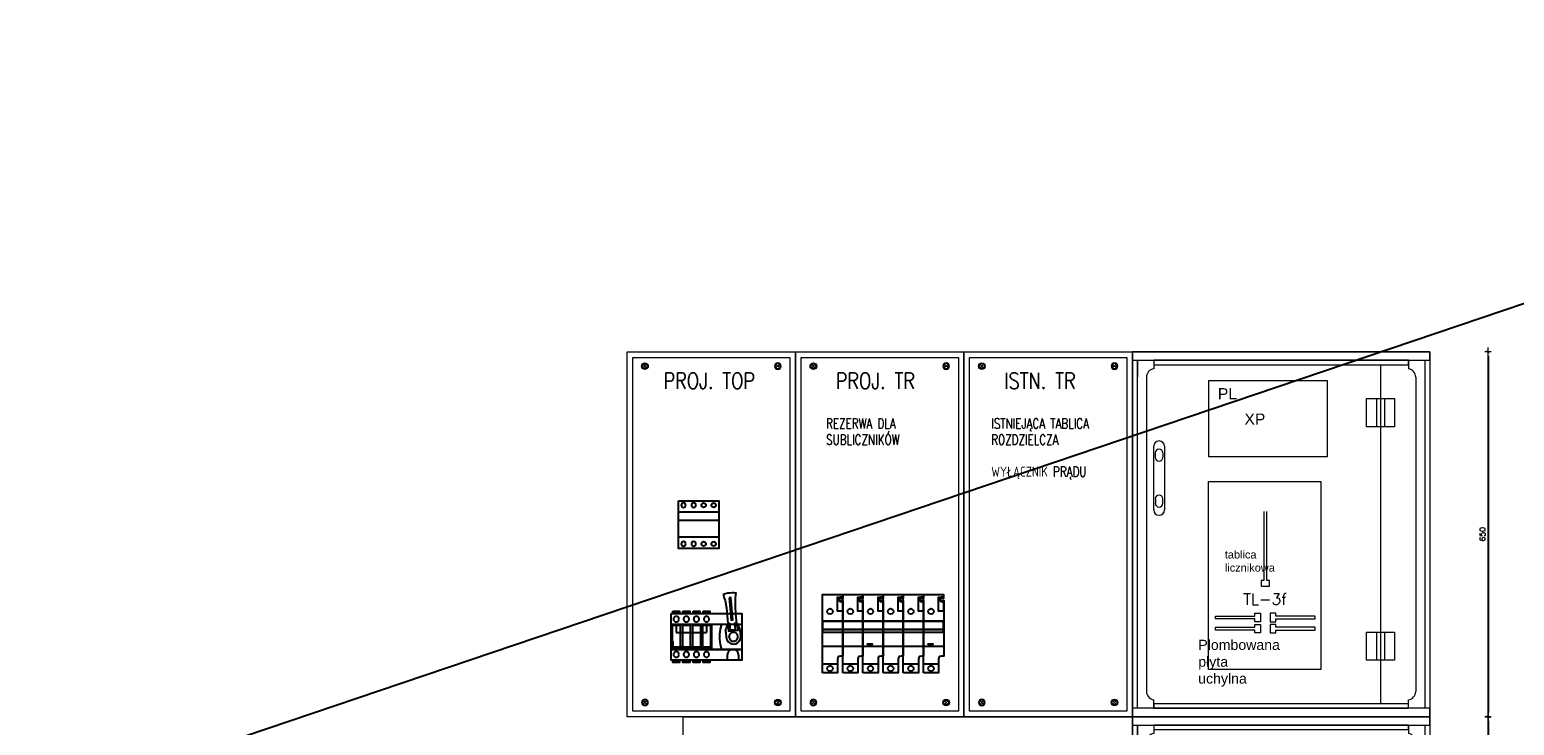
# Model space of a CAD drawing. Header units: millimetres. Extents: x 90978 to 249627, y -61724 to -25992.
# Tile 4 of 21: x 121711 to 124356, y -46177 to -44938. Entities that reach past the tile are written whole.
import ezdxf
from ezdxf.enums import TextEntityAlignment as Align

# ---------------------------------------------------------------- set-up
doc = ezdxf.new("R2010")
doc.units = ezdxf.units.MM
doc.layers.get('0').update_dxf_attribs({"color": 8})
doc.layers.get('Defpoints').update_dxf_attribs({"color": 8})
for name, color, linetype in [('50', 2, 'Continuous'), ('E_0', 4, 'Continuous'), ('E_OPIS', 2, 'Continuous')]:
    doc.layers.add(name, color=color, linetype=linetype)
doc.layers.add('w0', color=8, linetype='Continuous', lineweight=20)
doc.layers.add('Wymiar', color=1, linetype='Continuous', lineweight=20)
doc.styles.add('_NORMAL', font='arial.ttf')
doc.styles.add('ARIAL', font='arial.ttf')
doc.styles.add('ROMANS', font='romans.shx', dxfattribs={"width": 0.7})
doc.styles.add('SIMPLEX', font='simplex.shx', dxfattribs={"width": 0.77})
doc.dimstyles.new('DIM15_T_50', dxfattribs={"dimscale": 50, "dimtxt": 0.16, "dimasz": 0.15, "dimexe": 0.75, "dimexo": 5, "dimgap": 0.1, "dimtad": 1, "dimrnd": 1, "dimzin": 15, "dimdsep": 46, "dimtxsty": 'ARIAL', "dimblk1": 'TICK', "dimblk2": 'TICK', "dimsah": 1, "dimcen": 0, "dimse1": 1, "dimse2": 1, "dimclrd": 1, "dimclre": 1, "dimclrt": 1, "dimadec": 1, "dimazin": 0, "dimtfac": 1, "dimtix": 1, "dimtmove": 2, "dimatfit": 0, "dimldrblk": 'TICK', "dimfxl": 0.75, "dimtolj": 1, "dimtzin": 0, "dimarcsym": 0})

# ---------------------------------------------------------------- blocks, each defined once
blk = doc.blocks.new('sruba1')
at = {"layer": 'w0'}
for p, q in [((873.4, 1774.49), (873.61, 1774.27)), ((873.4, 1774.06), (873.61, 1774.27)), ((873.61, 1774.27), (873.83, 1774.49)), ((873.61, 1774.27), (873.61, 1774.27)), ((873.61, 1774.27), (873.83, 1774.06))]:
    blk.add_line(p, q, dxfattribs=at)
blk.add_lwpolyline([(873.69, 1773.76), (873.2, 1773.95), (873.11, 1774.47), (873.52, 1774.8), (874.01, 1774.62), (874.1, 1774.1)], close=True, dxfattribs=at)
for radius in [0.593, 0.437]:
    blk.add_circle((873.61, 1774.27), radius, dxfattribs=at)
blk = doc.blocks.new('wp_53x84_d')
at = {"layer": 'w0'}
for p, q in [((0.9, 82.5), (0.9, 79.5)), ((3.8, 82.5), (3.8, 81)), ((49.2, 82.5), (49.2, 81)), ((2.5, 79.5), (2.5, 4.5)), ((50.5, 79.5), (50.5, 4.5)), ((3.8, 1.5), (3.8, 3)), ((49.2, 1.5), (49.2, 3))]:
    blk.add_line(p, q, dxfattribs=at)
for points in [[(0, 84), (53, 84), (53, 85.5), (0, 85.5)], [(0, 84), (53, 84), (53, 0), (0, 0)], [(0, 82.5), (53, 82.5), (53, 84), (0, 84)], [(0.9, 82.5), (52.1, 82.5), (52.1, 1.5), (0.9, 1.5)], [(3.8, 81.7), (49.2, 81.7), (49.2, 82.5), (3.8, 82.5)], [(0, 0), (53, 0), (53, 1.5), (0, 1.5)], [(3.8, 1.5), (49.2, 1.5), (49.2, 2.3), (3.8, 2.3)]]:
    blk.add_lwpolyline(points, close=True, dxfattribs=at)
for centre, start, end in [((4.08, 79.45), 100.1219, 178.0493), ((48.92, 79.45), 1.9507, 79.8781), ((4.08, 4.55), 181.9507, 259.8781), ((48.92, 4.55), 280.1219, 358.0493)]:
    blk.add_arc(centre, 1.58, start, end, dxfattribs=at)
blk = doc.blocks.new('tablica3f')
at = {"layer": 'w0', "lineweight": 13, "ltscale": 15}
for p, q in [((814.62, 1778.65), (834.62, 1778.65)), ((814.62, 1745.15), (814.62, 1778.65)), ((834.62, 1778.65), (834.62, 1745.15)), ((834.62, 1745.15), (814.62, 1745.15))]:
    blk.add_line(p, q, dxfattribs=at)
at = {"layer": 'w0', "lineweight": 13}
for p, q in [((824.48, 1773.34), (824.48, 1761.05)), ((824.98, 1761.05), (824.98, 1773.34)), ((823.98, 1761.05), (823.98, 1760.05)), ((824.48, 1761.05), (823.98, 1761.05)), ((823.98, 1760.05), (825.48, 1760.05)), ((825.48, 1761.05), (824.98, 1761.05)), ((825.48, 1760.05), (825.48, 1761.05)), ((815.84, 1754.19), (815.84, 1754.7)), ((815.84, 1754.7), (822.85, 1754.7)), ((822.85, 1754.19), (815.84, 1754.19)), ((822.85, 1755.2), (823.85, 1755.2)), ((822.85, 1754.7), (822.85, 1755.2)), ((822.85, 1753.69), (822.85, 1754.19)), ((823.85, 1753.69), (822.85, 1753.69)), ((823.85, 1755.2), (823.85, 1753.69)), ((826.6, 1755.2), (825.6, 1755.2)), ((825.6, 1755.2), (825.6, 1753.69)), ((825.6, 1753.69), (826.6, 1753.69)), ((826.6, 1754.7), (826.6, 1755.2)), ((833.61, 1754.7), (826.6, 1754.7)), ((826.6, 1753.69), (826.6, 1754.19)), ((826.6, 1754.19), (833.61, 1754.19)), ((833.61, 1754.19), (833.61, 1754.7)), ((815.84, 1752.69), (822.85, 1752.69)), ((815.84, 1752.19), (815.84, 1752.69)), ((822.85, 1752.19), (815.84, 1752.19)), ((822.85, 1752.69), (822.85, 1753.19)), ((822.85, 1753.19), (823.85, 1753.19)), ((822.85, 1751.69), (822.85, 1752.19)), ((823.85, 1751.69), (822.85, 1751.69)), ((823.85, 1753.19), (823.85, 1751.69)), ((825.6, 1753.19), (825.6, 1751.69)), ((826.6, 1753.19), (825.6, 1753.19)), ((825.6, 1751.69), (826.6, 1751.69)), ((826.6, 1752.69), (826.6, 1753.19)), ((833.61, 1752.69), (826.6, 1752.69)), ((826.6, 1752.19), (833.61, 1752.19)), ((826.6, 1751.69), (826.6, 1752.19)), ((833.61, 1752.19), (833.61, 1752.69))]:
    blk.add_line(p, q, dxfattribs=at)
at = {"layer": 'w0', "lineweight": 13, "style": 'SIMPLEX'}
blk.add_text('TL-3f', height=2.002, dxfattribs=at).set_placement((820.79, 1756.72))
blk = doc.blocks.new('zawias')
at = {"layer": 'w0', "lineweight": 13, "ltscale": 4}
for p, q in [((-214.32, 1831.15), (-214.32, 1826.15)), ((-213.62, 1831.15), (-213.62, 1826.15)), ((-212.92, 1831.15), (-212.92, 1826.15))]:
    blk.add_line(p, q, dxfattribs=at)
blk.add_lwpolyline([(-216.12, 1831.15), (-211.12, 1831.15), (-211.12, 1826.15), (-216.12, 1826.15)], close=True, dxfattribs=at)
blk = doc.blocks.new('uchwyt2')
at = {"layer": 'w0', "ltscale": 20}
for points in [[(0, 0), (0, 11.34)], [(1.91, 11.34), (1.91, 0)], [(0.29, 9.36), (0.29, 10.16)], [(1.62, 10.16), (1.62, 9.36)], [(0.29, 1.99), (0.29, 1.19)], [(1.62, 1.19), (1.62, 1.99)]]:
    blk.add_lwpolyline(points, dxfattribs=at)
for centre, radius, start, end in [((0.95, 11.34), 0.955, 0, 180), ((0.95, 10.16), 0.668, 0, 180), ((0.95, 9.36), 0.668, 180, 0), ((0.95, 1.99), 0.668, 0, 180), ((0.95, 0), 0.955, 180, 0), ((0.95, 1.19), 0.668, 180, 0)]:
    blk.add_arc(centre, radius, start, end, dxfattribs=at)
blk = doc.blocks.new('A$C02B22A45')
at = {"layer": '50'}
for points in [[(0, 0.1), (0, 140), (36, 140), (36, 135.2), (32, 135.2), (30.2, 134.2), (29.2, 132.4), (29.2, 130.6), (30.5, 129.4), (32.5, 128.9), (36, 128.9), (36, 30.1), (32.2, 30.1), (29.4, 29.3), (28, 28.5), (27.4, 26.9), (26.9, 24.2), (26.9, 0.1), (0, 0.1)], [(36, 134.9), (36, 132.8), (32.2, 132.8), (30.4, 132.2), (29.3, 130.6), (29.3, 128.5), (30.6, 127.2), (33.1, 126.9), (36, 126.6), (36, 109.8), (26.9, 109.8), (26.9, 134.9), (36, 134.9)], [(36, 0.1), (36, 140), (72, 140), (72, 135.2), (68, 135.2), (66.2, 134.2), (65.2, 132.4), (65.2, 130.6), (66.5, 129.4), (68.4, 128.9), (72, 128.9), (72, 30.1), (68.2, 30.1), (65.4, 29.3), (64, 28.5), (63.4, 26.9), (62.9, 24.2), (62.9, 0.1), (36, 0.1)], [(72, 134.9), (72, 132.8), (68.2, 132.8), (66.4, 132.2), (65.3, 130.6), (65.3, 128.5), (66.6, 127.2), (69, 126.9), (72, 126.6), (72, 109.8), (62.9, 109.8), (62.9, 134.9), (72, 134.9)], [(72, 0.1), (72, 140), (107.9, 140), (107.9, 135.2), (104, 135.2), (102.2, 134.2), (101.2, 132.4), (101.2, 130.6), (102.4, 129.4), (104.4, 128.9), (108, 128.9), (108, 30.1), (104.2, 30.1), (101.3, 29.3), (100, 28.5), (99.4, 26.9), (98.9, 24.2), (98.9, 0.1), (72, 0.1)], [(107.9, 134.9), (107.9, 132.8), (104.2, 132.8), (102.4, 132.2), (101.3, 130.6), (101.3, 128.5), (102.6, 127.2), (105, 126.9), (107.9, 126.6), (107.9, 109.8), (98.9, 109.8), (98.9, 134.9), (107.9, 134.9)], [(0, 77.4), (107.9, 77.4), (107.9, 92.4), (0, 92.4), (0, 77.4)], [(0, 72.6), (107.9, 72.6), (107.9, 77.4), (0, 77.4), (0, 72.6)]]:
    blk.add_lwpolyline(points, close=True, dxfattribs=at)
for points in [[(0, 0.1), (0, 140), (36, 140), (36, 135.2), (32, 135.2), (30.2, 134.2), (29.2, 132.4), (29.2, 130.6), (30.5, 129.4), (32.5, 128.9), (36, 128.9), (36, 30.1), (32.2, 30.1), (29.4, 29.3), (28, 28.5), (27.4, 26.9), (26.9, 24.2), (26.9, 0.1), (0, 0.1)], [(36, 134.9), (36, 132.8), (32.2, 132.8), (30.4, 132.2), (29.3, 130.6), (29.3, 128.5), (30.6, 127.2), (33.1, 126.9), (36, 126.6), (36, 109.8), (26.9, 109.8), (26.9, 134.9), (36, 134.9)], [(36, 0.1), (36, 140), (72, 140), (72, 135.2), (68, 135.2), (66.2, 134.2), (65.2, 132.4), (65.2, 130.6), (66.5, 129.4), (68.4, 128.9), (72, 128.9), (72, 30.1), (68.2, 30.1), (65.4, 29.3), (64, 28.5), (63.4, 26.9), (62.9, 24.2), (62.9, 0.1), (36, 0.1)], [(72, 134.9), (72, 132.8), (68.2, 132.8), (66.4, 132.2), (65.3, 130.6), (65.3, 128.5), (66.6, 127.2), (69, 126.9), (72, 126.6), (72, 109.8), (62.9, 109.8), (62.9, 134.9), (72, 134.9)], [(72, 0.1), (72, 140), (107.9, 140), (107.9, 135.2), (104, 135.2), (102.2, 134.2), (101.2, 132.4), (101.2, 130.6), (102.4, 129.4), (104.4, 128.9), (108, 128.9), (108, 30.1), (104.2, 30.1), (101.3, 29.3), (100, 28.5), (99.4, 26.9), (98.9, 24.2), (98.9, 0.1), (72, 0.1)], [(107.9, 134.9), (107.9, 132.8), (104.2, 132.8), (102.4, 132.2), (101.3, 130.6), (101.3, 128.5), (102.6, 127.2), (105, 126.9), (107.9, 126.6), (107.9, 109.8), (98.9, 109.8), (98.9, 134.9), (107.9, 134.9)], [(18.5, 109.5), (17.9, 107), (16, 105.2), (13.5, 104.5), (11, 105.2), (9.2, 107), (8.5, 109.5), (9.2, 112), (11, 113.8), (13.5, 114.5), (16, 113.8), (17.9, 112), (18.5, 109.5)], [(54.5, 109.5), (53.8, 107), (52, 105.2), (49.5, 104.5), (47, 105.2), (45.2, 107), (44.5, 109.5), (45.2, 112), (47, 113.8), (49.5, 114.5), (52, 113.8), (53.8, 112), (54.5, 109.5)], [(90.5, 109.5), (89.8, 107), (88, 105.1), (85.5, 104.5), (83, 105.1), (81.1, 107), (80.5, 109.5), (81.1, 112), (83, 113.8), (85.5, 114.5), (88, 113.8), (89.8, 112), (90.5, 109.5)], [(0, 92.5), (36, 92.5)], [(0, 77.4), (107.9, 77.4), (107.9, 92.4), (0, 92.4), (0, 77.4)], [(36, 92.5), (72, 92.5)], [(72, 92.5), (108, 92.5)], [(0, 77.5), (36, 77.5)], [(0, 72.6), (107.9, 72.6), (107.9, 77.4), (0, 77.4), (0, 72.6)], [(0, 72.5), (36, 72.5)], [(36, 77.5), (72, 77.5)], [(36, 72.5), (72, 72.5)], [(72, 77.5), (108, 77.5)], [(72, 72.5), (108, 72.5)], [(0, 47.5), (36, 47.5)], [(36, 47.5), (72, 47.5)], [(72, 47.5), (108, 47.5)], [(80.4, 50.4), (80.4, 52.4)], [(82.2, 51.1), (81.9, 50.6), (81.4, 50.4), (80.9, 50.7), (80.7, 51.2), (81, 51.7), (81.6, 51.8), (82, 51.5)], [(80.7, 51.1), (82.2, 51.1)], [(83.8, 51.1), (83.6, 50.6), (83.2, 50.4), (82.7, 50.6), (82.5, 51.1), (82.7, 51.6), (83.2, 51.8), (83.6, 51.6), (83.8, 51.1)], [(82.5, 50), (83, 50.3), (83.6, 50.2), (83.8, 49.6)], [(83.8, 50.3), (83.8, 51.8)], [(84.8, 51.1), (84.4, 51.3), (84.1, 51.8)], [(84.1, 50.4), (84.1, 51.8)], [(85.7, 50.9), (85.5, 50.6), (85.1, 50.4), (84.8, 50.6), (84.6, 50.9), (84.8, 51.3), (85.1, 51.4), (85.5, 51.3), (85.7, 50.9)], [(85.7, 51.8), (85.5, 51.5), (85.1, 51.4)], [(85.7, 50.4), (85.7, 51.4)], [(86.9, 51.8), (86.8, 51.4), (86.4, 51.3), (86.1, 51.5), (85.9, 51.8)], [(85.9, 50.4), (85.9, 51.8)], [(86.9, 50.4), (86.9, 51.3)], [(88.6, 51.1), (88.4, 50.6), (88, 50.4), (87.5, 50.6), (87.3, 51.1), (87.5, 51.6), (88, 51.8), (88.4, 51.6), (88.6, 51.1)], [(88.6, 50.4), (88.6, 52.4)], [(0, 16), (26.9, 16)], [(18.5, 8), (17.9, 5.5), (16, 3.7), (13.5, 3), (11, 3.7), (9.2, 5.5), (8.5, 8), (9.2, 10.5), (11, 12.3), (13.5, 13), (16, 12.3), (17.9, 10.5), (18.5, 8)], [(36, 16), (62.9, 16)], [(54.5, 8), (53.8, 5.5), (52, 3.7), (49.5, 3), (47, 3.7), (45.2, 5.5), (44.5, 8), (45.2, 10.5), (47, 12.3), (49.5, 13), (52, 12.3), (53.8, 10.5), (54.5, 8)], [(72, 16), (98.9, 16)], [(90.5, 8), (89.8, 5.5), (88, 3.6), (85.5, 3), (83, 3.6), (81.1, 5.5), (80.5, 8), (81.1, 10.5), (83, 12.3), (85.5, 13), (88, 12.3), (89.8, 10.5), (90.5, 8)]]:
    blk.add_lwpolyline(points, dxfattribs=at)
blk = doc.blocks.new('A$C56391AA4')
at = {"layer": '50'}
for points in [[(92.4, 121.1), (93.8, 117.4), (94.6, 114.3), (96, 110.2), (96.7, 107.3), (97.4, 103.1), (98.4, 97), (99, 90.2), (102.1, 55.3), (119.6, 57.1), (117.1, 68.6), (115.4, 86.6), (115, 90.7), (114.5, 95.3), (114.5, 102.7), (114.5, 108.8), (114.8, 114.8), (115.5, 119.6), (115.8, 123.4), (112.3, 123.5), (108.9, 123.5), (105.2, 123.4), (101.1, 123), (96.8, 122.1), (92.4, 121.1)], [(103.5, 115.1), (106.8, 75.3), (109.9, 75.6), (106.4, 115.5), (103.5, 115.1)], [(0, 87), (125.9, 87), (125.9, 4.1), (0, 4.1), (0, 87)], [(3, 91.2), (15, 91.2), (15, 87), (3, 87), (3, 91.2)], [(21, 91.2), (33, 91.2), (33, 87), (21, 87), (21, 91.2)], [(39.1, 91.2), (51.1, 91.2), (51.1, 87), (39.1, 87), (39.1, 91.2)], [(57, 91.2), (69, 91.2), (69, 87), (57, 87), (57, 91.2)], [(72, 68), (125.9, 68), (125.9, 23), (72, 23), (72, 68.1)], [(106, 57.2), (104.8, 69.3), (103.1, 68.5), (101.5, 67.3), (99.9, 65.4), (98.5, 63.5), (97.8, 61.1), (97.1, 58.4), (97.1, 54.8), (97.4, 51.7), (97.8, 45.6), (98.4, 42.7), (99.3, 39.8), (101.1, 37.2), (103.3, 35.3), (105.8, 33.8), (108.8, 32.9), (112.3, 32.6), (115.5, 33.2), (118.4, 35), (121, 37.4), (123, 40.7), (123.9, 44.5), (123.9, 47.6), (123, 56.5), (122.6, 59.3), (122, 62.1), (120.8, 64.6), (119.1, 66.6), (117.4, 68.1), (115.5, 69), (112.8, 70), (113.8, 57.9), (106, 57.2)], [(1, 36.9), (3, 36.9), (3, 26), (1, 26), (1, 36.9)], [(13, 27.8), (71, 27.8), (71, 27.2), (13, 27.2), (13, 27.8)], [(13, 26.6), (71, 26.6), (71, 26), (13, 26), (13, 26.6)], [(3, 4.1), (15, 4.1), (15, -0.2), (3, -0.2), (3, 4.1)], [(21, 4.1), (33, 4.1), (33, -0.2), (21, -0.2), (21, 4.1)], [(39.1, 4.1), (51.1, 4.1), (51.1, -0.2), (39.1, -0.2), (39.1, 4.1)], [(57, 4.1), (69, 4.1), (69, -0.2), (57, -0.2), (57, 4.1)]]:
    blk.add_lwpolyline(points, close=True, dxfattribs=at)
for points in [[(103.5, 115.1), (106.8, 75.3), (109.9, 75.6), (106.4, 115.5), (103.5, 115.1)], [(0, 87), (125.9, 87), (125.9, 4.1), (0, 4.1), (0, 87)], [(3, 91.2), (15, 91.2), (15, 87), (3, 87), (3, 91.2)], [(14, 77), (13.9, 77.9), (13.7, 78.8), (13.4, 79.5), (12.9, 80.2), (12.2, 80.8), (11.5, 81.3), (10.7, 81.7), (9.8, 81.9), (9, 82), (8.1, 81.9), (7.3, 81.7), (6.5, 81.3), (5.8, 80.8), (5.2, 80.2), (4.7, 79.5), (4.3, 78.8), (4.1, 77.9), (4, 77), (4.1, 76.2), (4.3, 75.3), (4.7, 74.5), (5.2, 73.8), (5.8, 73.1), (6.5, 72.7), (7.3, 72.3), (8.1, 72.1), (9, 72), (9.8, 72.1), (10.7, 72.3), (11.5, 72.7), (12.2, 73.1), (12.9, 73.8), (13.4, 74.5), (13.7, 75.3), (13.9, 76.2), (14, 77)], [(21, 91.2), (33, 91.2), (33, 87), (21, 87), (21, 91.2)], [(32, 77), (31.9, 77.9), (31.7, 78.8), (31.3, 79.5), (30.8, 80.2), (30.2, 80.8), (29.5, 81.3), (28.7, 81.7), (27.9, 81.9), (27, 82), (26.1, 81.9), (25.3, 81.7), (24.5, 81.3), (23.8, 80.8), (23.2, 80.2), (22.7, 79.5), (22.3, 78.8), (22.1, 77.9), (22, 77), (22.1, 76.2), (22.3, 75.3), (22.7, 74.5), (23.2, 73.8), (23.8, 73.1), (24.5, 72.7), (25.3, 72.3), (26.1, 72.1), (27, 72), (27.9, 72.1), (28.7, 72.3), (29.5, 72.7), (30.2, 73.1), (30.8, 73.8), (31.3, 74.5), (31.7, 75.3), (31.9, 76.2), (32, 77)], [(39.1, 91.2), (51.1, 91.2), (51.1, 87), (39.1, 87), (39.1, 91.2)], [(50, 77), (49.9, 77.9), (49.7, 78.8), (49.3, 79.5), (48.8, 80.2), (48.2, 80.8), (47.5, 81.3), (46.7, 81.7), (45.9, 81.9), (45, 82), (44.2, 81.9), (43.3, 81.7), (42.5, 81.3), (41.8, 80.8), (41.1, 80.2), (40.6, 79.5), (40.3, 78.8), (40.1, 77.9), (40, 77), (40.1, 76.2), (40.3, 75.3), (40.6, 74.5), (41.1, 73.8), (41.8, 73.1), (42.5, 72.7), (43.3, 72.3), (44.2, 72.1), (45, 72), (45.9, 72.1), (46.7, 72.3), (47.5, 72.7), (48.2, 73.1), (48.8, 73.8), (49.3, 74.5), (49.7, 75.3), (49.9, 76.2), (50, 77)], [(57, 91.2), (69, 91.2), (69, 87), (57, 87), (57, 91.2)], [(68, 77), (68, 77.9), (67.7, 78.8), (67.4, 79.5), (66.8, 80.2), (66.2, 80.8), (65.5, 81.3), (64.7, 81.7), (63.9, 81.9), (63, 82), (62.1, 81.9), (61.3, 81.7), (60.5, 81.3), (59.8, 80.8), (59.2, 80.2), (58.6, 79.5), (58.3, 78.8), (58, 77.9), (58, 77), (58, 76.2), (58.3, 75.3), (58.6, 74.5), (59.2, 73.8), (59.8, 73.1), (60.5, 72.7), (61.3, 72.3), (62.1, 72.1), (63, 72), (63.9, 72.1), (64.7, 72.3), (65.5, 72.7), (66.2, 73.1), (66.8, 73.8), (67.4, 74.5), (67.7, 75.3), (68, 76.2), (68, 77)], [(0, 68), (126, 68)], [(2, 66), (16, 66)], [(2, 66), (2, 25)], [(9, 68), (9, 53)], [(9, 53), (63, 53)], [(16, 66), (16, 25)], [(20, 66), (20, 25)], [(20, 66), (34, 66)], [(34, 66), (34, 25)], [(38, 66), (38, 25)], [(38, 66), (52, 66)], [(52, 66), (52, 25)], [(56, 66), (56, 25)], [(56, 66), (70, 66)], [(63, 68), (63, 53)], [(70, 66), (70, 25)], [(72, 68), (72, 23)], [(89.7, 68), (87.3, 59.2), (86.2, 50.2), (86.2, 41), (87.3, 31.9), (89.7, 23.1)], [(119, 45.5), (118.9, 46.7), (118.7, 47.8), (118.2, 48.8), (117.7, 49.9), (117, 50.7), (116.3, 51.6), (115.3, 52.3), (114.3, 52.8), (113.2, 53.2), (112.1, 53.4), (111, 53.5), (109.9, 53.4), (108.8, 53.2), (107.6, 52.8), (106.7, 52.3), (105.7, 51.6), (105, 50.7), (104.3, 49.9), (103.7, 48.8), (103.3, 47.8), (103.1, 46.7), (103, 45.5), (103.1, 44.3), (103.3, 43.2), (103.7, 42.2), (104.3, 41.1), (105, 40.3), (105.7, 39.4), (106.7, 38.7), (107.6, 38.2), (108.8, 37.9), (109.9, 37.6), (111, 37.5), (112.1, 37.6), (113.2, 37.9), (114.3, 38.2), (115.3, 38.7), (116.3, 39.4), (117, 40.3), (117.7, 41.1), (118.2, 42.2), (118.7, 43.2), (118.9, 44.3), (119, 45.5)], [(1, 36.9), (3, 36.9), (3, 26), (1, 26), (1, 36.9)], [(4, 28), (4, 26)], [(5.7, 26.7), (5.6, 27), (5.3, 27.3), (5, 27.4), (4.7, 27.3), (4.4, 27.1), (4.3, 26.7), (4.4, 26.4), (4.7, 26.1), (5, 26), (5.3, 26), (5.6, 26.3)], [(4.3, 26.7), (5.7, 26.7)], [(7.4, 26.7), (7.3, 27), (7.1, 27.3), (6.7, 27.4), (6.4, 27.3), (6.1, 27), (6, 26.7), (6.1, 26.3), (6.4, 26), (6.7, 26), (7.1, 26), (7.3, 26.3), (7.4, 26.7)], [(7.4, 27.4), (7.4, 25.9)], [(8.4, 27.4), (8.1, 27.3), (7.8, 27), (7.7, 26.7)], [(7.7, 27.4), (7.7, 26)], [(9.2, 26.5), (9.1, 26.7), (9, 26.9), (8.7, 27), (8.5, 26.9), (8.3, 26.7), (8.2, 26.5), (8.3, 26.2), (8.5, 26), (8.7, 26), (9, 26), (9.1, 26.2), (9.2, 26.5)], [(9.2, 27), (9.1, 27.3), (9, 27.3), (8.7, 27.3)], [(9.2, 27), (9.2, 26)], [(10.5, 26.9), (10.4, 27.2), (10.3, 27.3), (10, 27.4), (9.7, 27.3), (9.6, 27.2), (9.5, 26.9)], [(9.5, 27.4), (9.5, 26)], [(10.5, 26.9), (10.5, 26)], [(12.2, 26.7), (12.1, 27), (11.8, 27.3), (11.5, 27.4), (11.1, 27.3), (10.9, 27), (10.8, 26.7), (10.9, 26.3), (11.1, 26), (11.5, 26), (11.8, 26), (12.1, 26.3), (12.2, 26.7)], [(12.2, 28), (12.2, 26)], [(13, 27.8), (71, 27.8), (71, 27.2), (13, 27.2), (13, 27.8)], [(13, 26.6), (71, 26.6), (71, 26), (13, 26), (13, 26.6)], [(0, 23), (126, 23)], [(2, 25), (16, 25)], [(3, 4.1), (15, 4.1), (15, -0.2), (3, -0.2), (3, 4.1)], [(14, 14), (13.9, 14.8), (13.7, 15.7), (13.4, 16.5), (12.9, 17.2), (12.2, 17.9), (11.5, 18.3), (10.7, 18.7), (9.8, 18.9), (9, 19), (8.1, 18.9), (7.3, 18.7), (6.5, 18.3), (5.8, 17.9), (5.2, 17.2), (4.7, 16.5), (4.3, 15.7), (4.1, 14.8), (4, 14), (4.1, 13.1), (4.3, 12.2), (4.7, 11.5), (5.2, 10.8), (5.8, 10.2), (6.5, 9.7), (7.3, 9.3), (8.1, 9.1), (9, 9), (9.8, 9.1), (10.7, 9.3), (11.5, 9.7), (12.2, 10.2), (12.9, 10.8), (13.4, 11.5), (13.7, 12.2), (13.9, 13.1), (14, 14)], [(6, 25.5), (6.3, 25.3), (6.6, 25.2), (7.1, 25.3), (7.3, 25.5), (7.4, 25.9)], [(20, 25), (34, 25)], [(21, 4.1), (33, 4.1), (33, -0.2), (21, -0.2), (21, 4.1)], [(32, 14), (31.9, 14.8), (31.7, 15.7), (31.3, 16.5), (30.8, 17.2), (30.2, 17.9), (29.5, 18.3), (28.7, 18.7), (27.9, 18.9), (27, 19), (26.1, 18.9), (25.3, 18.7), (24.5, 18.3), (23.8, 17.9), (23.2, 17.2), (22.7, 16.5), (22.3, 15.7), (22.1, 14.8), (22, 14), (22.1, 13.1), (22.3, 12.2), (22.7, 11.5), (23.2, 10.8), (23.8, 10.2), (24.5, 9.7), (25.3, 9.3), (26.1, 9.1), (27, 9), (27.9, 9.1), (28.7, 9.3), (29.5, 9.7), (30.2, 10.2), (30.8, 10.8), (31.3, 11.5), (31.7, 12.2), (31.9, 13.1), (32, 14)], [(38, 25), (52, 25)], [(39.1, 4.1), (51.1, 4.1), (51.1, -0.2), (39.1, -0.2), (39.1, 4.1)], [(50, 14), (49.9, 14.8), (49.7, 15.7), (49.3, 16.5), (48.8, 17.2), (48.2, 17.9), (47.5, 18.3), (46.7, 18.7), (45.9, 18.9), (45, 19), (44.2, 18.9), (43.3, 18.7), (42.5, 18.3), (41.8, 17.9), (41.1, 17.2), (40.6, 16.5), (40.3, 15.7), (40.1, 14.8), (40, 14), (40.1, 13.1), (40.3, 12.2), (40.6, 11.5), (41.1, 10.8), (41.8, 10.2), (42.5, 9.7), (43.3, 9.3), (44.2, 9.1), (45, 9), (45.9, 9.1), (46.7, 9.3), (47.5, 9.7), (48.2, 10.2), (48.8, 10.8), (49.3, 11.5), (49.7, 12.2), (49.9, 13.1), (50, 14)], [(56, 25), (70, 25)], [(57, 4.1), (69, 4.1), (69, -0.2), (57, -0.2), (57, 4.1)], [(68, 14), (68, 14.8), (67.7, 15.7), (67.4, 16.5), (66.8, 17.2), (66.2, 17.9), (65.5, 18.3), (64.7, 18.7), (63.9, 18.9), (63, 19), (62.1, 18.9), (61.3, 18.7), (60.5, 18.3), (59.8, 17.9), (59.2, 17.2), (58.6, 16.5), (58.3, 15.7), (58, 14.8), (58, 14), (58, 13.1), (58.3, 12.2), (58.6, 11.5), (59.2, 10.8), (59.8, 10.2), (60.5, 9.7), (61.3, 9.3), (62.1, 9.1), (63, 9), (63.9, 9.1), (64.7, 9.3), (65.5, 9.7), (66.2, 10.2), (66.8, 10.8), (67.4, 11.5), (67.7, 12.2), (68, 13.1), (68, 14)], [(120, 12.9), (119.9, 14.3), (119.6, 15.6), (119.2, 16.8), (118.7, 18), (117.9, 19.1), (117, 20.1), (116.1, 21), (115, 21.7), (113.8, 22.3), (112.5, 22.7), (111.3, 22.9), (110, 23), (108.7, 22.9), (107.4, 22.7), (106.2, 22.3), (105, 21.7), (103.9, 21), (102.9, 20.1), (102, 19.1), (101.3, 18), (100.7, 16.8), (100.3, 15.6), (100.1, 14.3), (100, 12.9)], [(100, 12.9), (100, 4)], [(120, 12.9), (120, 4)]]:
    blk.add_lwpolyline(points, dxfattribs=at)
blk = doc.blocks.new('TICK')
at = {"color": 1}
for p, q in [((-1, 0), (1, 0)), ((0, -0.75), (0, 0.75))]:
    blk.add_line(p, q, dxfattribs=at)
at = {"const_width": 0.1}
blk.add_lwpolyline([(-0.35, -0.35), (0.35, 0.35)], dxfattribs=at)
blk = doc.blocks.new('*D94')
at = {"layer": 'Defpoints', "color": 0, "transparency": 16777216}
for p in [(124205.3, -46162.1), (124205.3, -47002.1), (124309.2, -47002.1)]:
    blk.add_point(p, dxfattribs=at)
at = {"layer": 'w0', "color": 1, "linetype": 'Continuous', "lineweight": -2, "transparency": 16777216}
blk.add_line((124309.2, -46169.6), (124309.2, -46994.6), dxfattribs=at)
at = {"layer": 'w0', "color": 1, "lineweight": -2, "transparency": 16777216, "xscale": 7.5, "yscale": 7.5, "zscale": 7.5}
for p, rotation in [((124309.2, -46162.1), 90), ((124309.2, -47002.1), 270)]:
    blk.add_blockref('TICK', p, dxfattribs=dict(at, rotation=rotation))
at = {"layer": 'w0', "color": 1, "transparency": 16777216, "insert": (124299.2, -46582.1), "char_height": 8, "attachment_point": 5, "rotation": 90, "style": 'ARIAL', "bg_fill": 3, "box_fill_scale": 1.1, "bg_fill_color": 256, "bg_fill_true_color": 13158600, "bg_fill_transparency": 0}
blk.add_mtext('\\A1;{\\Fromans|c238;\\H1.25x;\\C2;840}', dxfattribs=at)
blk = doc.blocks.new('*D95')
at = {"layer": 'Defpoints', "color": 0, "transparency": 16777216}
for p in [(124205.3, -45512.1), (124205.3, -46162.1), (124309.2, -46162.1)]:
    blk.add_point(p, dxfattribs=at)
at = {"layer": 'w0', "color": 1, "linetype": 'Continuous', "lineweight": -2, "transparency": 16777216}
blk.add_line((124309.2, -45519.6), (124309.2, -46154.6), dxfattribs=at)
at = {"layer": 'w0', "color": 1, "lineweight": -2, "transparency": 16777216, "xscale": 7.5, "yscale": 7.5, "zscale": 7.5}
for p, rotation in [((124309.2, -45512.1), 90), ((124309.2, -46162.1), 270)]:
    blk.add_blockref('TICK', p, dxfattribs=dict(at, rotation=rotation))
at = {"layer": 'w0', "color": 1, "transparency": 16777216, "insert": (124299.2, -45837.1), "char_height": 8, "attachment_point": 5, "rotation": 90, "style": 'ARIAL', "bg_fill": 3, "box_fill_scale": 1.1, "bg_fill_color": 256, "bg_fill_true_color": 13158600, "bg_fill_transparency": 0}
blk.add_mtext('\\A1;{\\Fromans|c238;\\H1.25x;\\C2;650}', dxfattribs=at)
blk = doc.blocks.new('A$C4E971C8F')
at = {"layer": '50'}
for points in [[(0, 85), (71.8, 85), (71.8, 0), (0, 0), (0, 85)], [(13, 77), (12.7, 78.5), (11.9, 79.8), (10.6, 80.7), (9, 81), (7.5, 80.7), (6.2, 79.8), (5.4, 78.5), (5, 77), (5.4, 75.5), (6.2, 74.2), (7.5, 73.3), (9, 73), (10.6, 73.3), (11.9, 74.2), (12.7, 75.5), (13, 77)], [(31, 77), (30.7, 78.5), (29.8, 79.8), (28.5, 80.7), (27, 81), (25.5, 80.7), (24.2, 79.8), (23.3, 78.5), (23, 77), (23.3, 75.5), (24.2, 74.2), (25.5, 73.3), (27, 73), (28.5, 73.3), (29.8, 74.2), (30.7, 75.5), (31, 77)], [(40.9, 77), (41.2, 78.5), (42.1, 79.8), (43.3, 80.7), (44.9, 81), (46.4, 80.7), (47.7, 79.8), (48.6, 78.5), (48.8, 77), (48.6, 75.5), (47.7, 74.2), (46.4, 73.3), (44.9, 73), (43.3, 73.3), (42.1, 74.2), (41.2, 75.5), (40.9, 77)], [(58.9, 77), (59.1, 78.5), (60, 79.8), (61.3, 80.7), (62.8, 81), (64.3, 80.7), (65.7, 79.8), (66.5, 78.5), (66.8, 77), (66.5, 75.5), (65.7, 74.2), (64.3, 73.3), (62.8, 73), (61.3, 73.3), (60, 74.2), (59.1, 75.5), (58.9, 77)], [(0, 65), (71.8, 65), (71.8, 50), (0, 50), (0, 65)], [(71.8, 20.1), (0, 20.1)], [(13, 8.1), (12.7, 9.6), (11.9, 10.9), (10.6, 11.8), (9, 12.1), (7.5, 11.8), (6.2, 10.9), (5.4, 9.6), (5, 8.1), (5.4, 6.5), (6.2, 5.3), (7.5, 4.4), (9, 4.1), (10.6, 4.4), (11.9, 5.3), (12.7, 6.5), (13, 8.1)], [(31, 8.1), (30.7, 9.6), (29.8, 10.9), (28.5, 11.8), (27, 12.1), (25.5, 11.8), (24.2, 10.9), (23.3, 9.6), (23, 8.1), (23.3, 6.5), (24.2, 5.3), (25.5, 4.4), (27, 4.1), (28.5, 4.4), (29.8, 5.3), (30.7, 6.5), (31, 8.1)], [(40.8, 8.1), (41.1, 9.6), (42, 10.9), (43.3, 11.8), (44.8, 12.1), (46.3, 11.8), (47.6, 10.9), (48.5, 9.6), (48.8, 8.1), (48.5, 6.5), (47.6, 5.3), (46.3, 4.4), (44.8, 4.1), (43.3, 4.4), (42, 5.3), (41.1, 6.5), (40.8, 8.1)], [(58.8, 8.1), (59.1, 9.6), (60, 10.9), (61.3, 11.8), (62.8, 12.1), (64.3, 11.8), (65.6, 10.9), (66.5, 9.6), (66.8, 8.1), (66.5, 6.5), (65.6, 5.3), (64.3, 4.4), (62.8, 4.1), (61.3, 4.4), (60, 5.3), (59.1, 6.5), (58.8, 8.1)]]:
    blk.add_lwpolyline(points, dxfattribs=at)
blk.add_lwpolyline([(0, 65), (71.8, 65), (71.8, 50), (0, 50), (0, 65)], close=True, dxfattribs=at)

msp = doc.modelspace()

# ---------------------------------------------------------------- linework, layer by layer
at = {"layer": 'w0'}
msp.add_line((123684.345, -45527.067), (123684.345, -45557.067), dxfattribs=at)
at = {"layer": 'w0', "color": 254}
for p, q in [((123713.345, -45527.067), (123713.345, -45542.067)), ((124167.345, -45527.067), (124167.345, -45542.067)), ((123700.345, -45557.067), (123700.345, -46117.067)), ((124180.345, -45557.067), (124180.345, -46117.067)), ((123713.345, -46147.067), (123713.345, -46132.067)), ((124167.345, -46147.067), (124167.345, -46132.067))]:
    msp.add_line(p, q, dxfattribs=at)
at = {"layer": 'w0', "ltscale": 20}
msp.add_line((124117.331, -45535.067), (124117.331, -46139.067), dxfattribs=at)
for points in [[(122775.346, -45512.067), (123075.346, -45512.067), (123075.346, -46162.067), (122775.346, -46162.067)], [(123075.346, -45512.067), (123375.346, -45512.067), (123375.346, -46162.067), (123075.346, -46162.067)], [(123375.346, -45512.067), (123675.346, -45512.067), (123675.346, -46162.067), (123375.346, -46162.067)], [(122785.346, -45522.067), (123065.346, -45522.067), (123065.346, -46152.067), (122785.346, -46152.067)], [(123085.346, -45522.067), (123365.346, -45522.067), (123365.346, -46152.067), (123085.346, -46152.067)], [(123385.346, -45522.067), (123665.346, -45522.067), (123665.346, -46152.067), (123385.346, -46152.067)], [(123811.567, -45563.145), (124022.156, -45563.145), (124022.156, -45699.212), (123811.567, -45699.212)]]:
    msp.add_lwpolyline(points, close=True, dxfattribs=at)
at = {"layer": 'w0'}
for points in [[(123675.346, -45512.067), (124205.346, -45512.067), (124205.346, -46162.067), (123675.346, -46162.067)], [(123675.346, -45527.067), (124205.346, -45527.067), (124205.346, -45512.067), (123675.346, -45512.067)], [(123675.346, -46162.067), (124205.346, -46162.067), (124205.346, -46147.067), (123675.346, -46147.067)], [(122875.346, -46162.067), (123675.346, -46162.067), (123675.346, -46762.067), (122875.346, -46762.067)]]:
    msp.add_lwpolyline(points, close=True, dxfattribs=at)
msp.add_lwpolyline([(124196.345, -45527.067), (124196.345, -46147.067), (123684.345, -46147.067), (123684.345, -45527.067)], dxfattribs=at)
at = {"layer": 'w0', "color": 254}
for points in [[(123713.345, -45535.067), (124167.345, -45535.067), (124167.345, -45527.067), (123713.345, -45527.067)], [(123713.345, -46147.067), (124167.345, -46147.067), (124167.345, -46139.067), (123713.345, -46139.067)]]:
    msp.add_lwpolyline(points, close=True, dxfattribs=at)
for centre, start, end in [((123716.119, -45557.604), 100.121919, 178.049314), ((124164.572, -45557.604), 1.950686, 79.878081), ((123716.119, -46116.53), 181.950686, 259.878081), ((124164.572, -46116.53), 280.121919, 358.049314)]:
    msp.add_arc(centre, 15.783, start, end, dxfattribs=at)

# ---------------------------------------------------------------- block references
at = {"layer": 'E_0', "ltscale": 3}
for name, p in [('A$C4E971C8F', (122866.696, -45862.254)), ('A$C56391AA4', (122853.713, -46065.138)), ('A$C02B22A45', (123123.312, -46084.047)), ('A$C02B22A45', (123231.26, -46084.047))]:
    msp.add_blockref(name, p, dxfattribs=at)
at = {"layer": 'w0', "yscale": 10, "zscale": 10}
for name, p, xscale in [('sruba1', (114070.946, -63280.14), 10), ('sruba1', (131779.746, -63280.14), -10), ('sruba1', (114370.946, -63280.14), 10), ('sruba1', (132079.746, -63280.14), -10), ('sruba1', (114670.946, -63280.14), 10), ('sruba1', (132379.746, -63280.14), -10), ('uchwyt2', (123713.467, -45793.746), 10), ('tablica3f', (115664.855, -63529.704), 10), ('wp_53x84_d', (123675.346, -47002.067), 10)]:
    msp.add_blockref(name, p, dxfattribs=dict(at, xscale=xscale))
at = {"layer": 'w0', "lineweight": 13, "xscale": 10, "yscale": 10, "zscale": 10}
for p in [(126253.547, -63906.891), (126253.547, -64322.637)]:
    msp.add_blockref('zawias', p, dxfattribs=at)
at = {"layer": 'w0', "yscale": 10, "zscale": 10, "rotation": 180}
for p, xscale in [((114070.946, -28393.994), -10), ((131779.746, -28393.994), 10), ((114370.946, -28393.994), -10), ((132079.746, -28393.994), 10), ((114670.946, -28393.994), -10), ((132379.746, -28393.994), 10)]:
    msp.add_blockref('sruba1', p, dxfattribs=dict(at, xscale=xscale))

# ---------------------------------------------------------------- texts
at = {"layer": 'E_OPIS', "color": 4, "style": 'ROMANS', "width": 0.8}
for s, p in [('PROJ. TOP', (122840.161, -45578.002)), ('PROJ. TR', (123146.995, -45578.002)), ('ISTN. TR', (123446.995, -45578.002))]:
    msp.add_text(s, height=28.8, dxfattribs=at).set_placement(p)
at = {"layer": 'E_OPIS', "style": 'ROMANS', "width": 0.75}
for s, p in [('REZERWA DLA', (123129.737, -45639.722)), ('ISTNIEJĄCA TABLICA', (123423.906, -45639.722)), ('SUBLICZNIKÓW', (123129.737, -45668.556)), ('ROZDZIELCZA', (123423.906, -45668.556)), ('WYŁĄCZNIK PRĄDU', (123423.906, -45725.436))]:
    msp.add_text(s, height=18, dxfattribs=at).set_placement(p, align=Align.MIDDLE_LEFT)
at = {"layer": 'Wymiar', "ltscale": 20, "attachment_point": 1, "style": '_NORMAL'}
for s, width, insert, char_height in [('PL', 6.02427, (123827.662, -45576.671), 20), ('\\pi-14.95512;XP', 6.02427, (123889.993, -45621.91), 20), ('tablica licznikowa', 15.31358, (123840.068, -45866.188), 14)]:
    msp.add_mtext_dynamic_manual_height_columns(s, width=width, gutter_width=12.5, heights=[0], dxfattribs=dict(at, insert=insert, char_height=char_height))
at = {"layer": 'Wymiar', "color": 72, "ltscale": 20, "insert": (123792.64, -46024.984), "char_height": 18, "attachment_point": 1, "style": '_NORMAL'}
msp.add_mtext_dynamic_manual_height_columns('\\pi0.27052;Plombowana \\P\\pi0.18641;płyta uchylna', width=14.77774, gutter_width=12.5, heights=[0], dxfattribs=at)

# ---------------------------------------------------------------- next in the draw order: dimensions: what is measured, and where the dimension line sits
at = {"layer": 'w0'}
dim = msp.add_linear_dim(base=(124309.153, -47002.067), p1=(124205.346, -46162.067), p2=(124205.346, -47002.067), angle=90, text='{\\Fromans|c238;\\H1.25x;\\C2;<>}', dimstyle='DIM15_T_50', override={"dimfxl": 10, "dimfxlon": 1, "dimtfill": 1, "dimtfillclr": 256, "dimarcsym": 1}, dxfattribs=at)
dim.commit()
dim.dimension.update_dxf_attribs({"geometry": '*D94', "text_midpoint": (124299.153, -46582.067)})

# ---------------------------------------------------------------- next in the draw order: dimensions: what is measured, and where the dimension line sits
dim = msp.add_linear_dim(base=(124309.153, -46162.067), p1=(124205.346, -45512.067), p2=(124205.346, -46162.067), angle=90, text='{\\Fromans|c238;\\H1.25x;\\C2;<>}', dimstyle='DIM15_T_50', override={"dimfxl": 10, "dimfxlon": 1, "dimtfill": 1, "dimtfillclr": 256, "dimarcsym": 1}, dxfattribs=at)
dim.commit()
dim.dimension.update_dxf_attribs({"geometry": '*D95', "text_midpoint": (124299.153, -45837.067)})

# ---------------------------------------------------------------- next in the draw order: linework, layer by layer
at = {"layer": 'E_0', "ltscale": 3}
msp.add_line((125815.415, -44938.251), (117606.375, -47714.399), dxfattribs=at)

doc.saveas('drawing.dxf')
